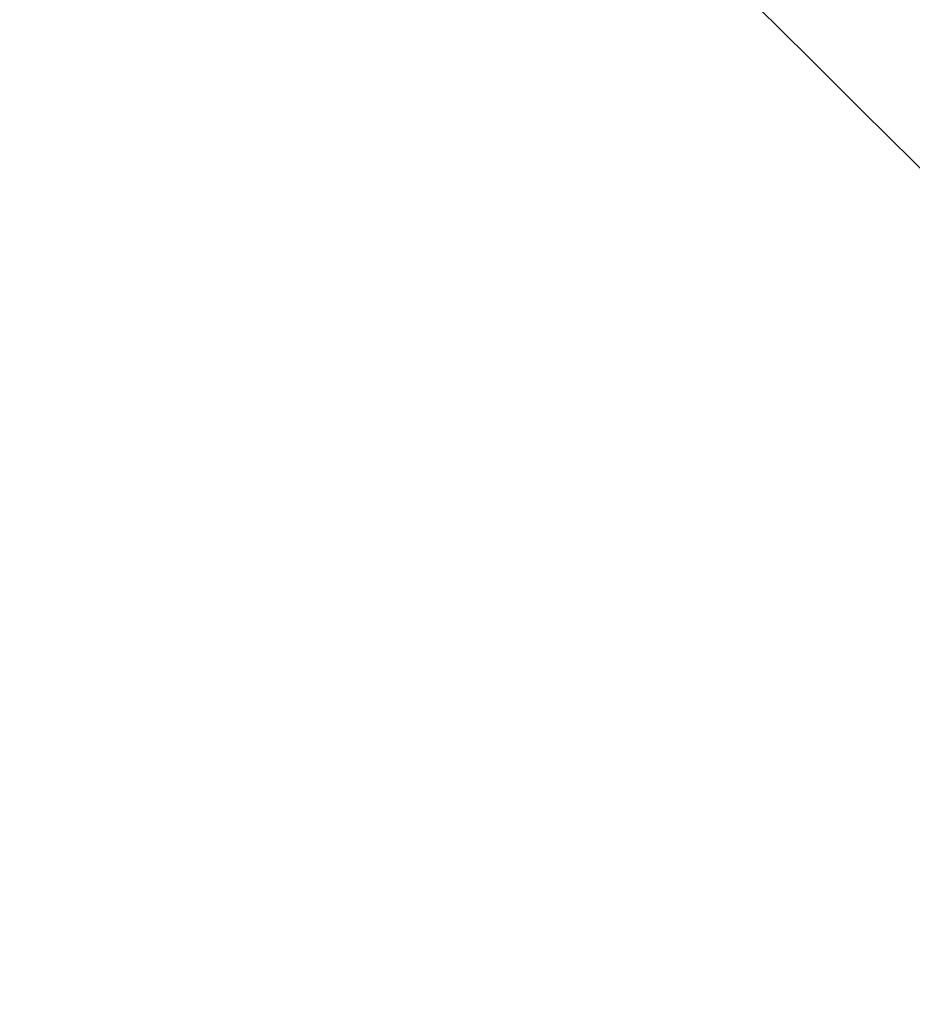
# Model space of a CAD drawing. Header units: millimetres. Extents: x -503 to 503, y -398 to 311.
# Tile 41 of 256: x -243 to -214, y -333 to -301. Entities that reach past the tile are written whole.
import ezdxf

# ---------------------------------------------------------------- set-up
doc = ezdxf.new("R2010")
doc.units = ezdxf.units.MM
doc.header["$MEASUREMENT"] = 0
doc.layers.add('IGES LEVEL 3', color=7, linetype='Continuous')

msp = doc.modelspace()

# ---------------------------------------------------------------- linework, layer by layer
at = {"layer": 'IGES LEVEL 3', "color": 9}
for points in [[(-218.896, -392.215, -528.82), (-283.109, -355.548, -550.626), (-347.322, -318.881, -572.432), (-411.535, -282.215, -594.238)], [(-218.896, -392.215, -276.485), (-283.109, -355.548, -254.68), (-347.322, -318.881, -232.874), (-411.535, -282.215, -211.068)], [(-178.653, -392.215, -581.306), (-231.06, -355.548, -612.183), (-283.468, -318.881, -643.06), (-335.876, -282.215, -673.937)], [(-178.653, -392.215, -224), (-231.06, -355.548, -193.123), (-283.468, -318.881, -162.246), (-335.876, -282.215, -131.369)], [(-126.168, -392.215, -621.549), (-163.179, -355.548, -659.381), (-200.19, -318.881, -697.213), (-237.201, -282.215, -735.046)], [(-126.168, -392.215, -183.757), (-163.179, -355.548, -145.925), (-200.19, -318.881, -108.093), (-237.201, -282.215, -70.26)]]:
    msp.add_open_spline(points, degree=3, dxfattribs=at)

doc.saveas('drawing.dxf')
